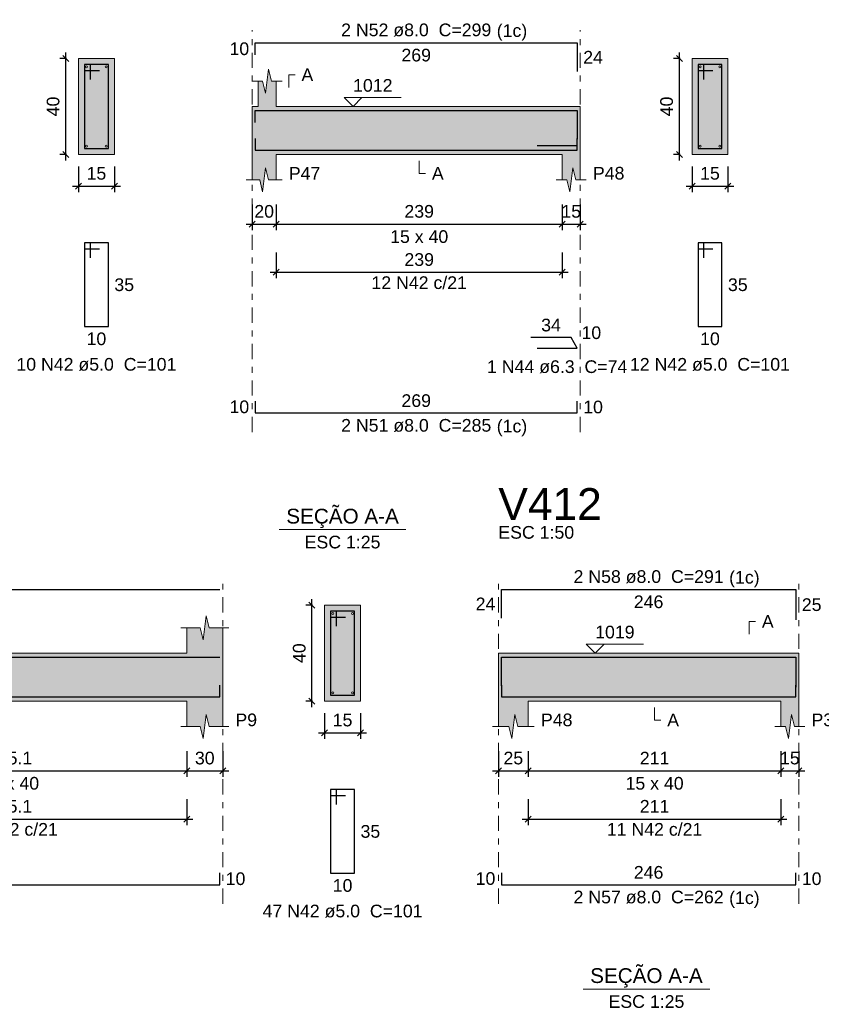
# Model space of a CAD drawing. Header units: millimetres. Extents: x 0 to 84.1, y 0 to 59.4.
# Tile 12 of 16: x 42.1 to 55.5, y 29.4 to 45.9. Entities that reach past the tile are written whole.
import ezdxf

# ---------------------------------------------------------------- set-up
doc = ezdxf.new("R2010")
doc.units = ezdxf.units.MM
doc.header["$MEASUREMENT"] = 0
doc.linetypes.add('DASHDOT', pattern=[2.54, 1.27, -0.635, 0, -0.635])
doc.linetypes.add('NULL', pattern=[0])
doc.layers.get('0').update_dxf_attribs({"lineweight": 18})
for name, color, linetype, lineweight in [('Descrição da armadura', 7, 'Continuous', 0), ('DT-Barras na forma', 2, 'Continuous', 30), ('DT-Barras no corte', 5, 'Continuous', 5), ('DT-Barras rebatidas', 2, 'Continuous', 30), ('DT-Cotas', 9, 'Continuous', 5), ('DT-Forma', 5, 'Continuous', 5), ('DT-Hachura forma vigas', 254, 'Continuous', 5), ('DT-Hachura seção vigas', 254, 'Continuous', 5), ('DT-Pontilhado', 9, 'DASHDOT', 5), ('DT-Textos', 7, 'Continuous', 5), ('DT-Título', 3, 'Continuous', 20), ('Textos armaduras', 7, 'Continuous', 0)]:
    doc.layers.add(name, color=color, linetype=linetype, lineweight=lineweight)
doc.styles.add('Arial', font='txt')
doc.dimstyles.new('UM_25.000000', dxfattribs={"dimtxt": 0.18, "dimasz": 0.1, "dimexe": 0.1, "dimexo": 0.2, "dimgap": 0, "dimtad": 1, "dimtih": 1, "dimtoh": 1, "dimdec": 1, "dimlfac": 25, "dimzin": 0, "dimdsep": 46, "dimtxsty": 'Standard', "dimcen": 0.09, "dimdle": 0.1, "dimadec": 1, "dimazin": 2, "dimtfac": 1, "dimtdec": 4, "dimtofl": 0, "dimtmove": 0, "dimatfit": 3, "dimfxl": 1, "dimtolj": 1, "dimarcsym": 0})
doc.dimstyles.new('UM_50.000000', dxfattribs={"dimtxt": 0.18, "dimasz": 0.1, "dimexe": 0.1, "dimexo": 0.2, "dimgap": 0, "dimtad": 1, "dimtih": 1, "dimtoh": 1, "dimdec": 1, "dimlfac": 50, "dimzin": 0, "dimdsep": 46, "dimtxsty": 'Standard', "dimcen": 0.09, "dimdle": 0.1, "dimadec": 1, "dimazin": 2, "dimtfac": 1, "dimtdec": 4, "dimtofl": 0, "dimtmove": 0, "dimatfit": 3, "dimfxl": 1, "dimtolj": 1, "dimarcsym": 0})

# ---------------------------------------------------------------- blocks, each defined once
blk = doc.blocks.new('_Oblique')
at = {"color": 0, "linetype": 'ByBlock', "lineweight": -2}
blk.add_line((-0.5, -0.5), (0.5, 0.5), dxfattribs=at)
blk = doc.blocks.new('*D45')
at = {"layer": 'Defpoints', "color": 0}
for p in [(42.85, 45.236), (43.062, 45.236), (43.062, 43.636)]:
    blk.add_point(p, dxfattribs=at)
at = {"layer": 'DT-Cotas', "color": 0, "lineweight": -2}
for p, q in [((42.862, 45.236), (42.75, 45.236)), ((42.85, 43.536), (42.85, 45.336)), ((42.862, 43.636), (42.75, 43.636))]:
    blk.add_line(p, q, dxfattribs=at)
at = {"layer": 'DT-Cotas', "color": 0, "lineweight": -2, "xscale": 0.1, "yscale": 0.1, "zscale": 0.1}
for p, rotation in [((42.85, 45.236), 90), ((42.85, 43.636), 270)]:
    blk.add_blockref('_Oblique', p, dxfattribs=dict(at, rotation=rotation))
at = {"layer": 'DT-Cotas', "color": 7, "insert": (42.639, 44.436), "char_height": 0.2118, "attachment_point": 5, "rotation": 90, "style": 'Arial'}
blk.add_mtext('\\A1;40', dxfattribs=at)
blk = doc.blocks.new('*D46')
at = {"layer": 'Defpoints', "color": 0}
for p in [(43.062, 43.636), (43.662, 43.636), (43.662, 43.106)]:
    blk.add_point(p, dxfattribs=at)
at = {"layer": 'DT-Cotas', "color": 0, "lineweight": -2}
for p, q in [((43.062, 43.436), (43.062, 43.006)), ((43.662, 43.436), (43.662, 43.006)), ((42.962, 43.106), (43.762, 43.106))]:
    blk.add_line(p, q, dxfattribs=at)
at = {"layer": 'DT-Cotas', "color": 0, "lineweight": -2, "xscale": 0.1, "yscale": 0.1, "zscale": 0.1, "rotation": 180}
blk.add_blockref('_Oblique', (43.062, 43.106), dxfattribs=at)
at = {"layer": 'DT-Cotas', "color": 0, "lineweight": -2, "xscale": 0.1, "yscale": 0.1, "zscale": 0.1}
blk.add_blockref('_Oblique', (43.662, 43.106), dxfattribs=at)
at = {"layer": 'DT-Cotas', "color": 7, "insert": (43.362, 43.318), "char_height": 0.2118, "attachment_point": 5, "rotation": 0.0057, "style": 'Arial'}
blk.add_mtext('\\A1;15', dxfattribs=at)
blk = doc.blocks.new('*D48')
at = {"layer": 'Defpoints', "color": 0}
for p in [(45.964, 43), (46.364, 43), (46.364, 42.471)]:
    blk.add_point(p, dxfattribs=at)
at = {"layer": 'DT-Cotas', "color": 0, "lineweight": -2}
for p, q in [((45.964, 42.8), (45.964, 42.371)), ((46.364, 42.8), (46.364, 42.371)), ((45.864, 42.471), (46.464, 42.471))]:
    blk.add_line(p, q, dxfattribs=at)
at = {"layer": 'DT-Cotas', "color": 0, "lineweight": -2, "xscale": 0.1, "yscale": 0.1, "zscale": 0.1, "rotation": 180}
blk.add_blockref('_Oblique', (45.964, 42.471), dxfattribs=at)
at = {"layer": 'DT-Cotas', "color": 0, "lineweight": -2, "xscale": 0.1, "yscale": 0.1, "zscale": 0.1}
blk.add_blockref('_Oblique', (46.364, 42.471), dxfattribs=at)
at = {"layer": 'DT-Cotas', "color": 7, "insert": (46.164, 42.683), "char_height": 0.2118, "attachment_point": 5, "rotation": 0.0057, "style": 'Arial'}
blk.add_mtext('\\A1;20', dxfattribs=at)
blk = doc.blocks.new('*D49')
at = {"layer": 'Defpoints', "color": 0}
for p in [(46.364, 43), (51.144, 43), (51.144, 42.471)]:
    blk.add_point(p, dxfattribs=at)
at = {"layer": 'DT-Cotas', "color": 0, "lineweight": -2}
for p, q in [((46.364, 42.8), (46.364, 42.371)), ((51.144, 42.8), (51.144, 42.371)), ((46.264, 42.471), (51.244, 42.471))]:
    blk.add_line(p, q, dxfattribs=at)
at = {"layer": 'DT-Cotas', "color": 0, "lineweight": -2, "xscale": 0.1, "yscale": 0.1, "zscale": 0.1, "rotation": 180}
blk.add_blockref('_Oblique', (46.364, 42.471), dxfattribs=at)
at = {"layer": 'DT-Cotas', "color": 0, "lineweight": -2, "xscale": 0.1, "yscale": 0.1, "zscale": 0.1}
blk.add_blockref('_Oblique', (51.144, 42.471), dxfattribs=at)
at = {"layer": 'DT-Cotas', "color": 7, "insert": (48.754, 42.683), "char_height": 0.2118, "attachment_point": 5, "rotation": 0.0057, "style": 'Arial'}
blk.add_mtext('\\A1;239', dxfattribs=at)
blk = doc.blocks.new('*D50')
at = {"layer": 'Defpoints', "color": 0}
for p in [(51.144, 43), (51.444, 43), (51.444, 42.471)]:
    blk.add_point(p, dxfattribs=at)
at = {"layer": 'DT-Cotas', "color": 0, "lineweight": -2}
for p, q in [((51.144, 42.8), (51.144, 42.371)), ((51.444, 42.8), (51.444, 42.371)), ((51.044, 42.471), (51.544, 42.471))]:
    blk.add_line(p, q, dxfattribs=at)
at = {"layer": 'DT-Cotas', "color": 0, "lineweight": -2, "xscale": 0.1, "yscale": 0.1, "zscale": 0.1, "rotation": 180}
blk.add_blockref('_Oblique', (51.144, 42.471), dxfattribs=at)
at = {"layer": 'DT-Cotas', "color": 0, "lineweight": -2, "xscale": 0.1, "yscale": 0.1, "zscale": 0.1}
blk.add_blockref('_Oblique', (51.444, 42.471), dxfattribs=at)
at = {"layer": 'DT-Cotas', "color": 7, "insert": (51.294, 42.683), "char_height": 0.2118, "attachment_point": 5, "rotation": 0.0057, "style": 'Arial'}
blk.add_mtext('\\A1;15', dxfattribs=at)
blk = doc.blocks.new('*D51')
at = {"layer": 'Defpoints', "color": 0}
for p in [(53.1, 45.236), (53.312, 45.236), (53.312, 43.636)]:
    blk.add_point(p, dxfattribs=at)
at = {"layer": 'DT-Cotas', "color": 0, "lineweight": -2}
for p, q in [((53.112, 45.236), (53, 45.236)), ((53.1, 43.536), (53.1, 45.336)), ((53.112, 43.636), (53, 43.636))]:
    blk.add_line(p, q, dxfattribs=at)
at = {"layer": 'DT-Cotas', "color": 0, "lineweight": -2, "xscale": 0.1, "yscale": 0.1, "zscale": 0.1}
for p, rotation in [((53.1, 45.236), 90), ((53.1, 43.636), 270)]:
    blk.add_blockref('_Oblique', p, dxfattribs=dict(at, rotation=rotation))
at = {"layer": 'DT-Cotas', "color": 7, "insert": (52.888, 44.436), "char_height": 0.2118, "attachment_point": 5, "rotation": 90, "style": 'Arial'}
blk.add_mtext('\\A1;40', dxfattribs=at)
blk = doc.blocks.new('*D52')
at = {"layer": 'Defpoints', "color": 0}
for p in [(53.312, 43.636), (53.912, 43.636), (53.912, 43.106)]:
    blk.add_point(p, dxfattribs=at)
at = {"layer": 'DT-Cotas', "color": 0, "lineweight": -2}
for p, q in [((53.312, 43.436), (53.312, 43.006)), ((53.912, 43.436), (53.912, 43.006)), ((53.212, 43.106), (54.012, 43.106))]:
    blk.add_line(p, q, dxfattribs=at)
at = {"layer": 'DT-Cotas', "color": 0, "lineweight": -2, "xscale": 0.1, "yscale": 0.1, "zscale": 0.1, "rotation": 180}
blk.add_blockref('_Oblique', (53.312, 43.106), dxfattribs=at)
at = {"layer": 'DT-Cotas', "color": 0, "lineweight": -2, "xscale": 0.1, "yscale": 0.1, "zscale": 0.1}
blk.add_blockref('_Oblique', (53.912, 43.106), dxfattribs=at)
at = {"layer": 'DT-Cotas', "color": 7, "insert": (53.612, 43.318), "char_height": 0.2118, "attachment_point": 5, "rotation": 0.0057, "style": 'Arial'}
blk.add_mtext('\\A1;15', dxfattribs=at)
blk = doc.blocks.new('*D53')
at = {"layer": 'Defpoints', "color": 0}
for p in [(46.364, 42.196), (51.144, 42.196), (51.144, 41.666)]:
    blk.add_point(p, dxfattribs=at)
at = {"layer": 'DT-Cotas', "color": 0, "lineweight": -2}
for p, q in [((46.364, 41.996), (46.364, 41.566)), ((51.144, 41.996), (51.144, 41.566)), ((46.264, 41.666), (51.244, 41.666))]:
    blk.add_line(p, q, dxfattribs=at)
at = {"layer": 'DT-Cotas', "color": 0, "lineweight": -2, "xscale": 0.1, "yscale": 0.1, "zscale": 0.1, "rotation": 180}
blk.add_blockref('_Oblique', (46.364, 41.666), dxfattribs=at)
at = {"layer": 'DT-Cotas', "color": 0, "lineweight": -2, "xscale": 0.1, "yscale": 0.1, "zscale": 0.1}
blk.add_blockref('_Oblique', (51.144, 41.666), dxfattribs=at)
at = {"layer": 'DT-Cotas', "color": 7, "insert": (48.754, 41.878), "char_height": 0.2118, "attachment_point": 5, "rotation": 0.0057, "style": 'Arial'}
blk.add_mtext('\\A1;239', dxfattribs=at)
blk = doc.blocks.new('*D74')
at = {"layer": 'Defpoints', "color": 0}
for p in [(38.969, 33.87), (44.872, 33.87), (44.872, 33.34)]:
    blk.add_point(p, dxfattribs=at)
at = {"layer": 'DT-Cotas', "color": 0, "lineweight": -2}
for p, q in [((38.969, 33.67), (38.969, 33.24)), ((44.872, 33.67), (44.872, 33.24)), ((38.869, 33.34), (44.972, 33.34))]:
    blk.add_line(p, q, dxfattribs=at)
at = {"layer": 'DT-Cotas', "color": 0, "lineweight": -2, "xscale": 0.1, "yscale": 0.1, "zscale": 0.1, "rotation": 180}
blk.add_blockref('_Oblique', (38.969, 33.34), dxfattribs=at)
at = {"layer": 'DT-Cotas', "color": 0, "lineweight": -2, "xscale": 0.1, "yscale": 0.1, "zscale": 0.1}
blk.add_blockref('_Oblique', (44.872, 33.34), dxfattribs=at)
at = {"layer": 'DT-Cotas', "color": 7, "insert": (41.92, 33.552), "char_height": 0.2118, "attachment_point": 5, "rotation": 0.0057, "style": 'Arial'}
blk.add_mtext('\\A1;295.1', dxfattribs=at)
blk = doc.blocks.new('*D75')
at = {"layer": 'Defpoints', "color": 0}
for p in [(44.872, 33.87), (45.472, 33.87), (45.472, 33.34)]:
    blk.add_point(p, dxfattribs=at)
at = {"layer": 'DT-Cotas', "color": 0, "lineweight": -2}
for p, q in [((44.872, 33.67), (44.872, 33.24)), ((45.472, 33.67), (45.472, 33.24)), ((44.772, 33.34), (45.572, 33.34))]:
    blk.add_line(p, q, dxfattribs=at)
at = {"layer": 'DT-Cotas', "color": 0, "lineweight": -2, "xscale": 0.1, "yscale": 0.1, "zscale": 0.1, "rotation": 180}
blk.add_blockref('_Oblique', (44.872, 33.34), dxfattribs=at)
at = {"layer": 'DT-Cotas', "color": 0, "lineweight": -2, "xscale": 0.1, "yscale": 0.1, "zscale": 0.1}
blk.add_blockref('_Oblique', (45.472, 33.34), dxfattribs=at)
at = {"layer": 'DT-Cotas', "color": 7, "insert": (45.172, 33.552), "char_height": 0.2118, "attachment_point": 5, "rotation": 0.0057, "style": 'Arial'}
blk.add_mtext('\\A1;30', dxfattribs=at)
blk = doc.blocks.new('*D76')
at = {"layer": 'Defpoints', "color": 0}
for p in [(46.963, 36.105), (47.174, 36.105), (47.174, 34.505)]:
    blk.add_point(p, dxfattribs=at)
at = {"layer": 'DT-Cotas', "color": 0, "lineweight": -2}
for p, q in [((46.963, 34.405), (46.963, 36.205)), ((46.974, 36.105), (46.863, 36.105)), ((46.974, 34.505), (46.863, 34.505))]:
    blk.add_line(p, q, dxfattribs=at)
at = {"layer": 'DT-Cotas', "color": 0, "lineweight": -2, "xscale": 0.1, "yscale": 0.1, "zscale": 0.1}
for p, rotation in [((46.963, 36.105), 90), ((46.963, 34.505), 270)]:
    blk.add_blockref('_Oblique', p, dxfattribs=dict(at, rotation=rotation))
at = {"layer": 'DT-Cotas', "color": 7, "insert": (46.751, 35.305), "char_height": 0.2118, "attachment_point": 5, "rotation": 90, "style": 'Arial'}
blk.add_mtext('\\A1;40', dxfattribs=at)
blk = doc.blocks.new('*D77')
at = {"layer": 'Defpoints', "color": 0}
for p in [(47.174, 34.505), (47.774, 34.505), (47.774, 33.976)]:
    blk.add_point(p, dxfattribs=at)
at = {"layer": 'DT-Cotas', "color": 0, "lineweight": -2}
for p, q in [((47.174, 34.305), (47.174, 33.876)), ((47.774, 34.305), (47.774, 33.876)), ((47.074, 33.976), (47.874, 33.976))]:
    blk.add_line(p, q, dxfattribs=at)
at = {"layer": 'DT-Cotas', "color": 0, "lineweight": -2, "xscale": 0.1, "yscale": 0.1, "zscale": 0.1, "rotation": 180}
blk.add_blockref('_Oblique', (47.174, 33.976), dxfattribs=at)
at = {"layer": 'DT-Cotas', "color": 0, "lineweight": -2, "xscale": 0.1, "yscale": 0.1, "zscale": 0.1}
blk.add_blockref('_Oblique', (47.774, 33.976), dxfattribs=at)
at = {"layer": 'DT-Cotas', "color": 7, "insert": (47.474, 34.187), "char_height": 0.2118, "attachment_point": 5, "rotation": 0.0057, "style": 'Arial'}
blk.add_mtext('\\A1;15', dxfattribs=at)
blk = doc.blocks.new('*D80')
at = {"layer": 'Defpoints', "color": 0}
for p in [(38.969, 33.065), (44.872, 33.065), (44.872, 32.535)]:
    blk.add_point(p, dxfattribs=at)
at = {"layer": 'DT-Cotas', "color": 0, "lineweight": -2}
for p, q in [((38.969, 32.865), (38.969, 32.435)), ((44.872, 32.865), (44.872, 32.435)), ((38.869, 32.535), (44.972, 32.535))]:
    blk.add_line(p, q, dxfattribs=at)
at = {"layer": 'DT-Cotas', "color": 0, "lineweight": -2, "xscale": 0.1, "yscale": 0.1, "zscale": 0.1, "rotation": 180}
blk.add_blockref('_Oblique', (38.969, 32.535), dxfattribs=at)
at = {"layer": 'DT-Cotas', "color": 0, "lineweight": -2, "xscale": 0.1, "yscale": 0.1, "zscale": 0.1}
blk.add_blockref('_Oblique', (44.872, 32.535), dxfattribs=at)
at = {"layer": 'DT-Cotas', "color": 7, "insert": (41.92, 32.747), "char_height": 0.2118, "attachment_point": 5, "rotation": 0.0057, "style": 'Arial'}
blk.add_mtext('\\A1;295.1', dxfattribs=at)
blk = doc.blocks.new('*D81')
at = {"layer": 'Defpoints', "color": 0}
for p in [(50.077, 33.87), (50.577, 33.87), (50.577, 33.34)]:
    blk.add_point(p, dxfattribs=at)
at = {"layer": 'DT-Cotas', "color": 0, "lineweight": -2}
for p, q in [((50.077, 33.67), (50.077, 33.24)), ((50.577, 33.67), (50.577, 33.24)), ((49.977, 33.34), (50.677, 33.34))]:
    blk.add_line(p, q, dxfattribs=at)
at = {"layer": 'DT-Cotas', "color": 0, "lineweight": -2, "xscale": 0.1, "yscale": 0.1, "zscale": 0.1, "rotation": 180}
blk.add_blockref('_Oblique', (50.077, 33.34), dxfattribs=at)
at = {"layer": 'DT-Cotas', "color": 0, "lineweight": -2, "xscale": 0.1, "yscale": 0.1, "zscale": 0.1}
blk.add_blockref('_Oblique', (50.577, 33.34), dxfattribs=at)
at = {"layer": 'DT-Cotas', "color": 7, "insert": (50.327, 33.552), "char_height": 0.2118, "attachment_point": 5, "rotation": 0.0057, "style": 'Arial'}
blk.add_mtext('\\A1;25', dxfattribs=at)
blk = doc.blocks.new('*D82')
at = {"layer": 'Defpoints', "color": 0}
for p in [(50.577, 33.87), (54.796, 33.87), (54.796, 33.34)]:
    blk.add_point(p, dxfattribs=at)
at = {"layer": 'DT-Cotas', "color": 0, "lineweight": -2}
for p, q in [((50.577, 33.67), (50.577, 33.24)), ((54.796, 33.67), (54.796, 33.24)), ((50.477, 33.34), (54.896, 33.34))]:
    blk.add_line(p, q, dxfattribs=at)
at = {"layer": 'DT-Cotas', "color": 0, "lineweight": -2, "xscale": 0.1, "yscale": 0.1, "zscale": 0.1, "rotation": 180}
blk.add_blockref('_Oblique', (50.577, 33.34), dxfattribs=at)
at = {"layer": 'DT-Cotas', "color": 0, "lineweight": -2, "xscale": 0.1, "yscale": 0.1, "zscale": 0.1}
blk.add_blockref('_Oblique', (54.796, 33.34), dxfattribs=at)
at = {"layer": 'DT-Cotas', "color": 7, "insert": (52.686, 33.552), "char_height": 0.2118, "attachment_point": 5, "rotation": 0.0057, "style": 'Arial'}
blk.add_mtext('\\A1;211', dxfattribs=at)
blk = doc.blocks.new('*D83')
at = {"layer": 'Defpoints', "color": 0}
for p in [(54.796, 33.87), (55.096, 33.87), (55.096, 33.34)]:
    blk.add_point(p, dxfattribs=at)
at = {"layer": 'DT-Cotas', "color": 0, "lineweight": -2}
for p, q in [((54.796, 33.67), (54.796, 33.24)), ((55.096, 33.67), (55.096, 33.24)), ((54.696, 33.34), (55.196, 33.34))]:
    blk.add_line(p, q, dxfattribs=at)
at = {"layer": 'DT-Cotas', "color": 0, "lineweight": -2, "xscale": 0.1, "yscale": 0.1, "zscale": 0.1, "rotation": 180}
blk.add_blockref('_Oblique', (54.796, 33.34), dxfattribs=at)
at = {"layer": 'DT-Cotas', "color": 0, "lineweight": -2, "xscale": 0.1, "yscale": 0.1, "zscale": 0.1}
blk.add_blockref('_Oblique', (55.096, 33.34), dxfattribs=at)
at = {"layer": 'DT-Cotas', "color": 7, "insert": (54.946, 33.552), "char_height": 0.2118, "attachment_point": 5, "rotation": 0.0057, "style": 'Arial'}
blk.add_mtext('\\A1;15', dxfattribs=at)
blk = doc.blocks.new('*D86')
at = {"layer": 'Defpoints', "color": 0}
for p in [(50.577, 33.065), (54.796, 33.065), (54.796, 32.535)]:
    blk.add_point(p, dxfattribs=at)
at = {"layer": 'DT-Cotas', "color": 0, "lineweight": -2}
for p, q in [((50.577, 32.865), (50.577, 32.435)), ((54.796, 32.865), (54.796, 32.435)), ((50.477, 32.535), (54.896, 32.535))]:
    blk.add_line(p, q, dxfattribs=at)
at = {"layer": 'DT-Cotas', "color": 0, "lineweight": -2, "xscale": 0.1, "yscale": 0.1, "zscale": 0.1, "rotation": 180}
blk.add_blockref('_Oblique', (50.577, 32.535), dxfattribs=at)
at = {"layer": 'DT-Cotas', "color": 0, "lineweight": -2, "xscale": 0.1, "yscale": 0.1, "zscale": 0.1}
blk.add_blockref('_Oblique', (54.796, 32.535), dxfattribs=at)
at = {"layer": 'DT-Cotas', "color": 7, "insert": (52.686, 32.747), "char_height": 0.2118, "attachment_point": 5, "rotation": 0.0057, "style": 'Arial'}
blk.add_mtext('\\A1;211', dxfattribs=at)

msp = doc.modelspace()

# ---------------------------------------------------------------- hatches: boundary and pattern name
at = {"layer": 'DT-Hachura forma vigas', "linetype": 'Continuous'}
for points in [[(51.4443, 43.2122), (51.4443, 43.6358), (51.4443, 44.4358), (51.1443, 44.4358), (46.3643, 44.4358), (46.3643, 44.8594), (46.2893, 44.8594), (46.2393, 45.0594), (46.1893, 44.6594), (46.1393, 44.8594), (46.0643, 44.8594), (46.0643, 44.4358), (45.9643, 44.4358), (45.9643, 43.6358), (45.9643, 43.2122), (46.0893, 43.2122), (46.1393, 43.0122), (46.1893, 43.4122), (46.2393, 43.2122), (46.3643, 43.2122), (46.3643, 43.6358), (51.1443, 43.6358), (51.1443, 43.2122), (51.2193, 43.2122), (51.2693, 43.0122), (51.3193, 43.4122), (51.3693, 43.2122), (51.4443, 43.2122)], [(45.4719, 34.0814), (45.4719, 34.505), (45.4719, 35.305), (45.4719, 35.7286), (45.2469, 35.7286), (45.1969, 35.9286), (45.1469, 35.5286), (45.0969, 35.7286), (44.8719, 35.7286), (44.8719, 35.305), (38.8691, 35.305), (38.8691, 35.7286), (38.7941, 35.7286), (38.7441, 35.9286), (38.6941, 35.5286), (38.6441, 35.7286), (38.5691, 35.7286), (38.5691, 35.305), (32.2919, 35.305), (32.2919, 35.7286), (32.2169, 35.7286), (32.1669, 35.9286), (32.1169, 35.5286), (32.0669, 35.7286), (31.9919, 35.7286), (31.9919, 35.305), (24.8919, 35.305), (24.8919, 35.7286), (24.8169, 35.7286), (24.7669, 35.9286), (24.7169, 35.5286), (24.6669, 35.7286), (24.5919, 35.7286), (24.5919, 35.305), (24.5919, 34.505), (24.5919, 34.0814), (24.7169, 34.0814), (24.7669, 33.8814), (24.8169, 34.2814), (24.8669, 34.0814), (24.9919, 34.0814), (24.9919, 34.505), (31.9919, 34.505), (31.9919, 34.0814), (32.1169, 34.0814), (32.1669, 33.8814), (32.2169, 34.2814), (32.2669, 34.0814), (32.3919, 34.0814), (32.3919, 34.505), (38.5691, 34.505), (38.5691, 34.0814), (38.6941, 34.0814), (38.7441, 33.8814), (38.7941, 34.2814), (38.8441, 34.0814), (38.9691, 34.0814), (38.9691, 34.505), (44.8719, 34.505), (44.8719, 34.0814), (45.0969, 34.0814), (45.1469, 33.8814), (45.1969, 34.2814), (45.2469, 34.0814), (45.4719, 34.0814)], [(55.0961, 34.0814), (55.0961, 34.505), (55.0961, 35.305), (54.7961, 35.305), (50.5765, 35.305), (50.0765, 35.305), (50.0765, 34.505), (50.0765, 34.0814), (50.2515, 34.0814), (50.3015, 33.8814), (50.3515, 34.2814), (50.4015, 34.0814), (50.5765, 34.0814), (50.5765, 34.505), (54.7961, 34.505), (54.7961, 34.0814), (54.8711, 34.0814), (54.9211, 33.8814), (54.9711, 34.2814), (55.0211, 34.0814), (55.0961, 34.0814)]]:
    msp.add_hatch(color=254, dxfattribs=at).paths.add_polyline_path(points)
at = {"layer": 'DT-Hachura seção vigas', "linetype": 'Continuous'}
for points in [[(43.0622, 43.6358), (43.0622, 43.6358), (43.6622, 43.6358), (43.6622, 45.2358), (43.0622, 45.2358), (43.0622, 43.6358)], [(53.3118, 43.6358), (53.3118, 43.6358), (53.9118, 43.6358), (53.9118, 45.2358), (53.3118, 45.2358), (53.3118, 43.6358)], [(47.1745, 34.505), (47.1745, 34.505), (47.7745, 34.505), (47.7745, 36.105), (47.1745, 36.105), (47.1745, 34.505)]]:
    msp.add_hatch(color=254, dxfattribs=at).paths.add_polyline_path(points)

# ---------------------------------------------------------------- linework, layer by layer
at = {"layer": 'DT-Barras na forma'}
for p, q in [((43.2622, 45.1358), (43.1622, 45.1358)), ((43.1622, 45.1358), (43.1622, 43.7358)), ((43.5622, 45.1358), (43.1622, 45.1358)), ((43.1622, 45.1358), (43.1622, 45.0358)), ((43.2622, 44.8858), (43.2622, 45.1358)), ((43.5622, 43.7358), (43.5622, 45.1358)), ((53.5118, 45.1358), (53.4118, 45.1358)), ((53.4118, 45.1358), (53.4118, 43.7358)), ((53.8118, 45.1358), (53.4118, 45.1358)), ((53.4118, 45.1358), (53.4118, 45.0358)), ((53.5118, 44.8858), (53.5118, 45.1358)), ((53.8118, 43.7358), (53.8118, 45.1358)), ((43.1622, 45.0358), (43.4122, 45.0358)), ((53.4118, 45.0358), (53.6618, 45.0358)), ((51.3943, 43.7764), (50.724, 43.7764)), ((43.1622, 43.7358), (43.5622, 43.7358)), ((53.4118, 43.7358), (53.8118, 43.7358)), ((47.3745, 36.005), (47.2745, 36.005)), ((47.2745, 36.005), (47.2745, 34.605)), ((47.6745, 36.005), (47.2745, 36.005)), ((47.2745, 36.005), (47.2745, 35.905)), ((47.2745, 35.905), (47.5245, 35.905)), ((47.3745, 35.755), (47.3745, 36.005)), ((47.6745, 34.605), (47.6745, 36.005)), ((47.2745, 34.605), (47.6745, 34.605))]:
    msp.add_line(p, q, dxfattribs=at)
for points in [[(46.0143, 44.1678), (46.0143, 44.3678), (51.3943, 44.3678), (51.3943, 43.89)], [(46.0143, 43.9038), (46.0143, 43.7038), (51.3943, 43.7038), (51.3943, 43.9038)], [(24.6419, 34.7592), (24.6419, 35.237), (45.4219, 35.237)], [(50.1265, 34.7592), (50.1265, 35.237), (55.0461, 35.237), (55.0461, 34.7345)], [(24.6419, 34.773), (24.6419, 34.573), (45.4219, 34.573), (45.4219, 34.773)], [(50.1265, 34.773), (50.1265, 34.573), (55.0461, 34.573), (55.0461, 34.773)]]:
    msp.add_lwpolyline(points, dxfattribs=at)
at = {"layer": 'DT-Barras no corte'}
for centre in [(43.1982, 45.0998), (43.5262, 45.0998), (53.4478, 45.0998), (53.7758, 45.0998), (43.1982, 43.7718), (43.5262, 43.7718), (53.4478, 43.7718), (53.7758, 43.7718), (47.3105, 35.969), (47.6385, 35.969), (47.3105, 34.641), (47.6385, 34.641)]:
    msp.add_circle(centre, 0.016, dxfattribs=at)
at = {"layer": 'DT-Barras rebatidas'}
for points in [[(46.0143, 45.2974), (46.0143, 45.4974), (51.3943, 45.4974), (51.3943, 45.0195)], [(43.2622, 41.9091), (43.2622, 42.1591), (43.1622, 42.1591), (43.1622, 40.7591), (43.5622, 40.7591), (43.5622, 42.1591), (43.1622, 42.1591), (43.1622, 42.0591), (43.4122, 42.0591)], [(53.5118, 41.9091), (53.5118, 42.1591), (53.4118, 42.1591), (53.4118, 40.7591), (53.8118, 40.7591), (53.8118, 42.1591), (53.4118, 42.1591), (53.4118, 42.0591), (53.6618, 42.0591)], [(50.724, 40.4018), (51.3943, 40.4018), (51.2917, 40.5795), (50.6214, 40.5795)], [(46.0143, 39.5167), (46.0143, 39.3167), (51.3943, 39.3167), (51.3943, 39.5167)], [(24.6419, 35.8888), (24.6419, 36.3666), (45.4219, 36.3666)], [(50.1265, 35.8888), (50.1265, 36.3666), (55.0461, 36.3666), (55.0461, 35.8641)], [(47.3745, 32.7783), (47.3745, 33.0283), (47.2745, 33.0283), (47.2745, 31.6283), (47.6745, 31.6283), (47.6745, 33.0283), (47.2745, 33.0283), (47.2745, 32.9283), (47.5245, 32.9283)], [(24.6419, 31.6384), (24.6419, 31.4384), (45.4219, 31.4384), (45.4219, 31.6384)], [(50.1265, 31.6384), (50.1265, 31.4384), (55.0461, 31.4384), (55.0461, 31.6384)]]:
    msp.add_lwpolyline(points, dxfattribs=at)
at = {"layer": 'DT-Forma'}
for p, q in [((43.6622, 45.2358), (43.0622, 45.2358)), ((43.0622, 45.2358), (43.0622, 43.6358)), ((43.6622, 43.6358), (43.6622, 45.2358)), ((53.9118, 45.2358), (53.3118, 45.2358)), ((53.3118, 45.2358), (53.3118, 43.6358)), ((53.9118, 43.6358), (53.9118, 45.2358)), ((46.1893, 44.6594), (46.2393, 45.0594)), ((46.2393, 45.0594), (46.2893, 44.8594)), ((45.9643, 44.8594), (46.1393, 44.8594)), ((46.0643, 44.4358), (46.0643, 44.8594)), ((46.1393, 44.8594), (46.1893, 44.6594)), ((46.2893, 44.8594), (46.4643, 44.8594)), ((46.3643, 44.8594), (46.3643, 44.4358)), ((45.9643, 44.4358), (46.0643, 44.4358)), ((46.3643, 44.4358), (51.1443, 44.4358)), ((51.1443, 44.4358), (51.4443, 44.4358)), ((43.0622, 43.6358), (43.6622, 43.6358)), ((45.9643, 43.6358), (45.9643, 43.2122)), ((46.3643, 43.2122), (46.3643, 43.6358)), ((46.3643, 43.6358), (51.1443, 43.6358)), ((51.1443, 43.6358), (51.1443, 43.2122)), ((51.4443, 43.2122), (51.4443, 43.6358)), ((53.3118, 43.6358), (53.9118, 43.6358)), ((46.1393, 43.0122), (46.1893, 43.4122)), ((46.1893, 43.4122), (46.2393, 43.2122)), ((51.2693, 43.0122), (51.3193, 43.4122)), ((51.3193, 43.4122), (51.3693, 43.2122)), ((45.8643, 43.2122), (46.0893, 43.2122)), ((46.0893, 43.2122), (46.1393, 43.0122)), ((46.2393, 43.2122), (46.4643, 43.2122)), ((51.0443, 43.2122), (51.2193, 43.2122)), ((51.2193, 43.2122), (51.2693, 43.0122)), ((51.3693, 43.2122), (51.5443, 43.2122)), ((47.7745, 36.105), (47.1745, 36.105)), ((47.1745, 36.105), (47.1745, 34.505)), ((47.7745, 34.505), (47.7745, 36.105)), ((45.1469, 35.5286), (45.1969, 35.9286)), ((45.1969, 35.9286), (45.2469, 35.7286)), ((44.7719, 35.7286), (45.0969, 35.7286)), ((44.8719, 35.305), (44.8719, 35.7286)), ((45.0969, 35.7286), (45.1469, 35.5286)), ((45.2469, 35.7286), (45.5719, 35.7286)), ((45.4719, 35.7286), (45.4719, 35.305)), ((38.8691, 35.305), (44.8719, 35.305)), ((50.0765, 35.305), (50.5765, 35.305)), ((50.5765, 35.305), (54.7961, 35.305)), ((54.7961, 35.305), (55.0961, 35.305)), ((38.9691, 34.505), (44.8719, 34.505)), ((44.8719, 34.505), (44.8719, 34.0814)), ((45.4719, 34.0814), (45.4719, 34.505)), ((47.1745, 34.505), (47.7745, 34.505)), ((50.0765, 34.505), (50.0765, 34.0814)), ((50.5765, 34.0814), (50.5765, 34.505)), ((50.5765, 34.505), (54.7961, 34.505)), ((54.7961, 34.505), (54.7961, 34.0814)), ((55.0961, 34.0814), (55.0961, 34.505)), ((45.1469, 33.8814), (45.1969, 34.2814)), ((45.1969, 34.2814), (45.2469, 34.0814)), ((50.3015, 33.8814), (50.3515, 34.2814)), ((50.3515, 34.2814), (50.4015, 34.0814)), ((54.9211, 33.8814), (54.9711, 34.2814)), ((54.9711, 34.2814), (55.0211, 34.0814)), ((44.7719, 34.0814), (45.0969, 34.0814)), ((45.0969, 34.0814), (45.1469, 33.8814)), ((45.2469, 34.0814), (45.5719, 34.0814)), ((49.9765, 34.0814), (50.2515, 34.0814)), ((50.2515, 34.0814), (50.3015, 33.8814)), ((50.4015, 34.0814), (50.6765, 34.0814)), ((54.6961, 34.0814), (54.8711, 34.0814)), ((54.8711, 34.0814), (54.9211, 33.8814)), ((55.0211, 34.0814), (55.1961, 34.0814))]:
    msp.add_line(p, q, dxfattribs=at)
at = {"layer": 'DT-Forma', "linetype": 'Continuous'}
for p, q in [((45.9643, 43.6358), (45.9643, 44.4358)), ((51.4443, 44.4358), (51.4443, 43.6358)), ((45.4719, 35.305), (45.4719, 34.505)), ((50.0765, 34.505), (50.0765, 35.305)), ((55.0961, 35.305), (55.0961, 34.505))]:
    msp.add_line(p, q, dxfattribs=at)
at = {"layer": 'DT-Pontilhado', "ltscale": 0.2}
for p, q in [((45.9643, 38.999), (45.9643, 45.7092)), ((51.4443, 38.999), (51.4443, 45.7092)), ((45.4719, 31.1207), (45.4719, 36.5784)), ((50.0765, 31.1207), (50.0765, 36.5784)), ((50.0765, 31.1207), (50.0765, 36.5784)), ((50.0765, 31.1207), (50.0765, 36.5784)), ((55.0961, 31.1207), (55.0961, 36.5784))]:
    msp.add_line(p, q, dxfattribs=at)
at = {"layer": 'DT-Textos'}
for p, q in [((46.4155, 37.3699), (48.5335, 37.3699)), ((51.4919, 29.6959), (53.6099, 29.6959))]:
    msp.add_line(p, q, dxfattribs=at)
for points in [[(46.5761, 44.7535), (46.5761, 44.9653), (46.682, 44.9653)], [(47.7983, 44.584), (47.65, 44.4358), (47.5017, 44.584), (48.4548, 44.584)], [(48.7543, 43.5299), (48.7543, 43.3181), (48.8602, 43.3181)], [(54.2666, 35.6227), (54.2666, 35.8345), (54.3725, 35.8345)], [(51.8424, 35.4533), (51.6941, 35.305), (51.5459, 35.4533), (52.499, 35.4533)], [(52.6863, 34.3991), (52.6863, 34.1873), (52.7922, 34.1873)]]:
    msp.add_lwpolyline(points, dxfattribs=at)

# ---------------------------------------------------------------- texts
at = {"layer": 'Descrição da armadura', "linetype": 'NULL', "char_height": 0.2118, "attachment_point": 8, "line_spacing_factor": 0.9, "style": 'Arial'}
for s, insert, width in [('2 N52 ø8.0  C=299', (48.7044, 45.6037), 4.916973), ('12 N42 c/21', (48.7543, 41.3843), 3.127695), ('10 N42 ø5.0  C=101', (43.3618, 40.0177), 5.239541), ('12 N42 ø5.0  C=101', (53.6114, 40.0177), 5.239541), ('1 N44 ø6.3  C=74', (51.0594, 39.9787), 4.594404), ('2 N51 ø8.0  C=285', (48.7044, 38.9987), 4.916973), ('2 N58 ø8.0  C=291', (52.5866, 36.4729), 4.916973), ('15 N42 c/21', (41.9205, 32.2536), 3.127695), ('11 N42 c/21', (52.6863, 32.2536), 3.127695), ('2 N57 ø8.0  C=262', (52.5866, 31.1209), 4.916973), ('47 N42 ø5.0  C=101', (47.474, 30.8869), 5.239541)]:
    msp.add_mtext(s, dxfattribs=dict(at, insert=insert, width=width))
at = {"layer": 'DT-Textos', "linetype": 'NULL', "line_spacing_factor": 0.798, "style": 'Arial'}
for s, insert, char_height, width, attachment_point in [('(1c)', (50.0494, 45.5338), 0.2118, 0.998857, 7), ('A', (46.7874, 44.8597), 0.2118, 0.386855, 7), ('1012', (47.6504, 44.6797), 0.2118, 1.290273, 7), ('P47', (46.5764, 43.2127), 0.2118, 1.031992, 7), ('A', (48.9664, 43.2127), 0.2118, 0.386855, 7), ('P48', (51.6564, 43.2127), 0.2118, 1.031992, 7), ('15 x 40', (48.7544, 42.1537), 0.2118, 1.902559, 8), ('(1c)', (50.0494, 38.9288), 0.2118, 0.998857, 7), ('SEÇÃO A-A', (47.474, 37.394), 0.2471, 3.812061, 8), ('ESC 1:50', (50.0766, 37.2139), 0.2118, 2.482559, 7), ('ESC 1:25', (47.474, 37.0519), 0.2118, 2.482559, 8), ('(1c)', (53.9316, 36.403), 0.2118, 0.998857, 7), ('A', (54.4786, 35.7289), 0.2118, 0.386855, 7), ('1019', (51.6936, 35.5489), 0.2118, 1.290273, 7), ('P9', (45.684, 34.0819), 0.2118, 0.709424, 7), ('P48', (50.7886, 34.0819), 0.2118, 1.031992, 7), ('A', (52.8976, 34.0819), 0.2118, 0.386855, 7), ('P38', (55.3076, 34.0819), 0.2118, 1.031992, 7), ('15 x 40', (41.92, 33.0229), 0.2118, 1.902559, 8), ('15 x 40', (52.6866, 33.0229), 0.2118, 1.902559, 8), ('(1c)', (53.9316, 31.051), 0.2118, 0.998857, 7), ('SEÇÃO A-A', (52.5504, 29.72), 0.2471, 3.812061, 8), ('ESC 1:25', (52.5504, 29.3779), 0.2118, 2.482559, 8)]:
    msp.add_mtext(s, dxfattribs=dict(at, insert=insert, char_height=char_height, width=width, attachment_point=attachment_point))
at = {"layer": 'DT-Título', "linetype": 'NULL', "insert": (50.0766, 37.5318), "char_height": 0.5295, "width": 3.456465, "attachment_point": 7, "line_spacing_factor": 0.798, "style": 'Arial'}
msp.add_mtext('V412', dxfattribs=at)
at = {"layer": 'Textos armaduras', "linetype": 'NULL', "char_height": 0.2118, "line_spacing_factor": 0.9, "style": 'Arial'}
for s, insert, width, attachment_point in [('10', (45.9143, 45.2915), 1.045137, 9), ('269', (48.7043, 45.4001), 1.367705, 2), ('24', (51.4943, 45.3644), 1.045137, 1), ('35', (43.6622, 41.565), 1.045137, 1), ('35', (53.9118, 41.565), 1.045137, 1), ('34', (50.9565, 40.6768), 1.045137, 8), ('10', (51.4656, 40.5487), 1.045137, 7), ('10', (43.3622, 40.6618), 1.045137, 2), ('10', (53.6118, 40.6618), 1.045137, 2), ('269', (48.7043, 39.414), 1.367705, 8), ('10', (45.9143, 39.3108), 1.045137, 9), ('10', (51.4943, 39.5226), 1.045137, 1), ('24', (50.0265, 36.0218), 1.045137, 9), ('246', (52.5863, 36.2693), 1.367705, 2), ('25', (55.1461, 36.2213), 1.045137, 1), ('35', (47.7745, 32.4342), 1.045137, 1), ('246', (52.5863, 31.5357), 1.367705, 8), ('10', (45.5219, 31.6443), 1.045137, 1), ('10', (50.0265, 31.4325), 1.045137, 9), ('10', (55.1461, 31.6443), 1.045137, 1), ('10', (47.4745, 31.531), 1.045137, 2)]:
    msp.add_mtext(s, dxfattribs=dict(at, insert=insert, width=width, attachment_point=attachment_point))

# ---------------------------------------------------------------- dimensions: what is measured, and where the dimension line sits
at = {"layer": 'DT-Cotas'}
for base, p1, p2, picture, middle in [((42.8504, 45.2358), (43.0622, 43.6358), (43.0622, 45.2358), '*D45', (42.6386, 44.4358)), ((53.1, 45.2358), (53.3118, 43.6358), (53.3118, 45.2358), '*D51', (52.8882, 44.4358)), ((46.9627, 36.105), (47.1745, 34.505), (47.1745, 36.105), '*D76', (46.7509, 35.305))]:
    dim = msp.add_linear_dim(base=base, p1=p1, p2=p2, angle=90, dimstyle='UM_25.000000', override={"dimtxt": 0.2118, "dimasz": 0.1, "dimexe": 0.1, "dimexo": 0.2, "dimtad": 1, "dimtih": 0, "dimtoh": 0, "dimdec": 1, "dimlfac": 25, "dimzin": 8, "dimtxsty": 'Arial', "dimblk": 'Oblique', "dimblk1": 'Oblique', "dimblk2": 'Oblique', "dimsah": 1, "dimdle": 0.1, "dimse1": 0, "dimse2": 0, "dimclrt": 7, "dimadec": 1, "dimazin": 3, "dimtmove": 2, "dimldrblk": 'Oblique'}, dxfattribs=at)
    dim.commit()
    dim.dimension.update_dxf_attribs({"geometry": picture, "text_midpoint": middle, "dimtype": 160, "text_rotation": 90})
for base, p1, p2, dimstyle, override, picture, middle in [((43.6622, 43.1063), (43.0622, 43.6358), (43.6622, 43.6358), 'UM_25.000000', {"dimtxt": 0.2118, "dimasz": 0.1, "dimexe": 0.1, "dimexo": 0.2, "dimtad": 1, "dimtih": 0, "dimtoh": 0, "dimdec": 1, "dimlfac": 25, "dimzin": 8, "dimtxsty": 'Arial', "dimblk": 'Oblique', "dimblk1": 'Oblique', "dimblk2": 'Oblique', "dimsah": 1, "dimdle": 0.1, "dimse1": 0, "dimse2": 0, "dimclrt": 7, "dimadec": 1, "dimazin": 3, "dimtmove": 2, "dimldrblk": 'Oblique'}, '*D46', (43.3622, 43.3181)), ((53.9118, 43.1063), (53.3118, 43.6358), (53.9118, 43.6358), 'UM_25.000000', {"dimtxt": 0.2118, "dimasz": 0.1, "dimexe": 0.1, "dimexo": 0.2, "dimtad": 1, "dimtih": 0, "dimtoh": 0, "dimdec": 1, "dimlfac": 25, "dimzin": 8, "dimtxsty": 'Arial', "dimblk": 'Oblique', "dimblk1": 'Oblique', "dimblk2": 'Oblique', "dimsah": 1, "dimdle": 0.1, "dimse1": 0, "dimse2": 0, "dimclrt": 7, "dimadec": 1, "dimazin": 3, "dimtmove": 2, "dimldrblk": 'Oblique'}, '*D52', (53.6118, 43.3181)), ((46.3643, 42.4709), (45.9643, 43.0004), (46.3643, 43.0004), 'UM_50.000000', {"dimtxt": 0.2118, "dimasz": 0.1, "dimexe": 0.1, "dimexo": 0.2, "dimtad": 1, "dimtih": 0, "dimtoh": 0, "dimdec": 1, "dimlfac": 50, "dimzin": 8, "dimtxsty": 'Arial', "dimblk": 'Oblique', "dimblk1": 'Oblique', "dimblk2": 'Oblique', "dimsah": 1, "dimdle": 0.1, "dimse1": 0, "dimse2": 0, "dimclrt": 7, "dimadec": 1, "dimazin": 3, "dimtmove": 2, "dimldrblk": 'Oblique'}, '*D48', (46.1643, 42.6827)), ((51.1443, 42.4709), (46.3643, 43.0004), (51.1443, 43.0004), 'UM_50.000000', {"dimtxt": 0.2118, "dimasz": 0.1, "dimexe": 0.1, "dimexo": 0.2, "dimtad": 1, "dimtih": 0, "dimtoh": 0, "dimdec": 1, "dimlfac": 50, "dimzin": 8, "dimtxsty": 'Arial', "dimblk": 'Oblique', "dimblk1": 'Oblique', "dimblk2": 'Oblique', "dimsah": 1, "dimdle": 0.1, "dimse1": 0, "dimse2": 0, "dimclrt": 7, "dimadec": 1, "dimazin": 3, "dimtmove": 2, "dimldrblk": 'Oblique'}, '*D49', (48.7543, 42.6827)), ((51.4443, 42.4709), (51.1443, 43.0004), (51.4443, 43.0004), 'UM_50.000000', {"dimtxt": 0.2118, "dimasz": 0.1, "dimexe": 0.1, "dimexo": 0.2, "dimtad": 1, "dimtih": 0, "dimtoh": 0, "dimdec": 1, "dimlfac": 50, "dimzin": 8, "dimtxsty": 'Arial', "dimblk": 'Oblique', "dimblk1": 'Oblique', "dimblk2": 'Oblique', "dimsah": 1, "dimdle": 0.1, "dimse1": 0, "dimse2": 0, "dimclrt": 7, "dimadec": 1, "dimazin": 3, "dimtmove": 2, "dimldrblk": 'Oblique'}, '*D50', (51.2943, 42.6827)), ((51.1443, 41.666), (46.3643, 42.1955), (51.1443, 42.1955), 'UM_50.000000', {"dimtxt": 0.2118, "dimasz": 0.1, "dimexe": 0.1, "dimexo": 0.2, "dimtad": 1, "dimtih": 0, "dimtoh": 0, "dimdec": 1, "dimlfac": 50, "dimzin": 8, "dimtxsty": 'Arial', "dimblk": 'Oblique', "dimblk1": 'Oblique', "dimblk2": 'Oblique', "dimsah": 1, "dimdle": 0.1, "dimse1": 0, "dimse2": 0, "dimclrt": 7, "dimadec": 1, "dimazin": 3, "dimtmove": 2, "dimldrblk": 'Oblique'}, '*D53', (48.7543, 41.8778)), ((47.7745, 33.9755), (47.1745, 34.505), (47.7745, 34.505), 'UM_25.000000', {"dimtxt": 0.2118, "dimasz": 0.1, "dimexe": 0.1, "dimexo": 0.2, "dimtad": 1, "dimtih": 0, "dimtoh": 0, "dimdec": 1, "dimlfac": 25, "dimzin": 8, "dimtxsty": 'Arial', "dimblk": 'Oblique', "dimblk1": 'Oblique', "dimblk2": 'Oblique', "dimsah": 1, "dimdle": 0.1, "dimse1": 0, "dimse2": 0, "dimclrt": 7, "dimadec": 1, "dimazin": 3, "dimtmove": 2, "dimldrblk": 'Oblique'}, '*D77', (47.4745, 34.1873)), ((44.8719, 33.3401), (38.9691, 33.8696), (44.8719, 33.8696), 'UM_50.000000', {"dimtxt": 0.2118, "dimasz": 0.1, "dimexe": 0.1, "dimexo": 0.2, "dimtad": 1, "dimtih": 0, "dimtoh": 0, "dimdec": 1, "dimlfac": 50, "dimzin": 8, "dimtxsty": 'Arial', "dimblk": 'Oblique', "dimblk1": 'Oblique', "dimblk2": 'Oblique', "dimsah": 1, "dimdle": 0.1, "dimse1": 0, "dimse2": 0, "dimclrt": 7, "dimadec": 1, "dimazin": 3, "dimtmove": 2, "dimldrblk": 'Oblique'}, '*D74', (41.9205, 33.5519)), ((45.4719, 33.3401), (44.8719, 33.8696), (45.4719, 33.8696), 'UM_50.000000', {"dimtxt": 0.2118, "dimasz": 0.1, "dimexe": 0.1, "dimexo": 0.2, "dimtad": 1, "dimtih": 0, "dimtoh": 0, "dimdec": 1, "dimlfac": 50, "dimzin": 8, "dimtxsty": 'Arial', "dimblk": 'Oblique', "dimblk1": 'Oblique', "dimblk2": 'Oblique', "dimsah": 1, "dimdle": 0.1, "dimse1": 0, "dimse2": 0, "dimclrt": 7, "dimadec": 1, "dimazin": 3, "dimtmove": 2, "dimldrblk": 'Oblique'}, '*D75', (45.1719, 33.5519)), ((50.5765, 33.3401), (50.0765, 33.8696), (50.5765, 33.8696), 'UM_50.000000', {"dimtxt": 0.2118, "dimasz": 0.1, "dimexe": 0.1, "dimexo": 0.2, "dimtad": 1, "dimtih": 0, "dimtoh": 0, "dimdec": 1, "dimlfac": 50, "dimzin": 8, "dimtxsty": 'Arial', "dimblk": 'Oblique', "dimblk1": 'Oblique', "dimblk2": 'Oblique', "dimsah": 1, "dimdle": 0.1, "dimse1": 0, "dimse2": 0, "dimclrt": 7, "dimadec": 1, "dimazin": 3, "dimtmove": 2, "dimldrblk": 'Oblique'}, '*D81', (50.3265, 33.5519)), ((54.7961, 33.3401), (50.5765, 33.8696), (54.7961, 33.8696), 'UM_50.000000', {"dimtxt": 0.2118, "dimasz": 0.1, "dimexe": 0.1, "dimexo": 0.2, "dimtad": 1, "dimtih": 0, "dimtoh": 0, "dimdec": 1, "dimlfac": 50, "dimzin": 8, "dimtxsty": 'Arial', "dimblk": 'Oblique', "dimblk1": 'Oblique', "dimblk2": 'Oblique', "dimsah": 1, "dimdle": 0.1, "dimse1": 0, "dimse2": 0, "dimclrt": 7, "dimadec": 1, "dimazin": 3, "dimtmove": 2, "dimldrblk": 'Oblique'}, '*D82', (52.6863, 33.5519)), ((55.0961, 33.3401), (54.7961, 33.8696), (55.0961, 33.8696), 'UM_50.000000', {"dimtxt": 0.2118, "dimasz": 0.1, "dimexe": 0.1, "dimexo": 0.2, "dimtad": 1, "dimtih": 0, "dimtoh": 0, "dimdec": 1, "dimlfac": 50, "dimzin": 8, "dimtxsty": 'Arial', "dimblk": 'Oblique', "dimblk1": 'Oblique', "dimblk2": 'Oblique', "dimsah": 1, "dimdle": 0.1, "dimse1": 0, "dimse2": 0, "dimclrt": 7, "dimadec": 1, "dimazin": 3, "dimtmove": 2, "dimldrblk": 'Oblique'}, '*D83', (54.9461, 33.5519)), ((44.8719, 32.5353), (38.9691, 33.0648), (44.8719, 33.0648), 'UM_50.000000', {"dimtxt": 0.2118, "dimasz": 0.1, "dimexe": 0.1, "dimexo": 0.2, "dimtad": 1, "dimtih": 0, "dimtoh": 0, "dimdec": 1, "dimlfac": 50, "dimzin": 8, "dimtxsty": 'Arial', "dimblk": 'Oblique', "dimblk1": 'Oblique', "dimblk2": 'Oblique', "dimsah": 1, "dimdle": 0.1, "dimse1": 0, "dimse2": 0, "dimclrt": 7, "dimadec": 1, "dimazin": 3, "dimtmove": 2, "dimldrblk": 'Oblique'}, '*D80', (41.9205, 32.7471)), ((54.7961, 32.5353), (50.5765, 33.0648), (54.7961, 33.0648), 'UM_50.000000', {"dimtxt": 0.2118, "dimasz": 0.1, "dimexe": 0.1, "dimexo": 0.2, "dimtad": 1, "dimtih": 0, "dimtoh": 0, "dimdec": 1, "dimlfac": 50, "dimzin": 8, "dimtxsty": 'Arial', "dimblk": 'Oblique', "dimblk1": 'Oblique', "dimblk2": 'Oblique', "dimsah": 1, "dimdle": 0.1, "dimse1": 0, "dimse2": 0, "dimclrt": 7, "dimadec": 1, "dimazin": 3, "dimtmove": 2, "dimldrblk": 'Oblique'}, '*D86', (52.6863, 32.7471))]:
    dim = msp.add_linear_dim(base=base, p1=p1, p2=p2, dimstyle=dimstyle, override=override, dxfattribs=at)
    dim.commit()
    dim.dimension.update_dxf_attribs({"geometry": picture, "text_midpoint": middle, "dimtype": 160, "text_rotation": 0.00573})

doc.saveas('drawing.dxf')
